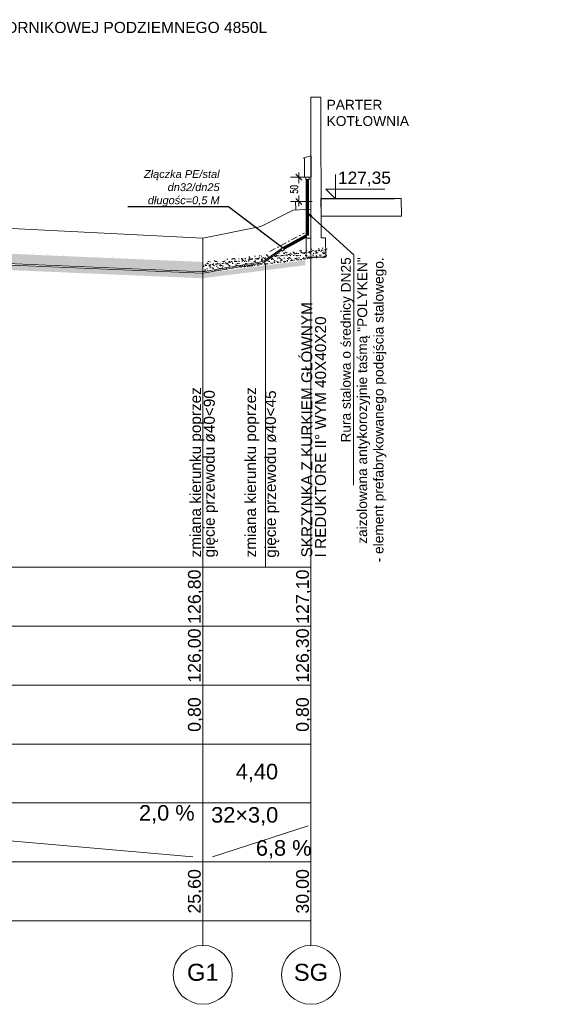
# Model space of a CAD drawing. Header units: centimetres. Extents: x 843425950 to 843478602, y 588811213 to 588851397.
# Tile 2 of 89: x 843433082 to 843434196, y 588811906 to 588813911. Entities that reach past the tile are written whole.
import ezdxf
from ezdxf import colors
from ezdxf.entities.mleader import LeaderData, LeaderLine
from ezdxf.lldxf.tags import DXFTag
from ezdxf.math import Vec2, Vec3

# ---------------------------------------------------------------- set-up
doc = ezdxf.new("R2010")
doc.units = ezdxf.units.CM
doc.header["$MEASUREMENT"] = 0
doc.linetypes.add('ACAD_ISO10W100', pattern=[18, 12, -3, 0, -3])
doc.linetypes.add('STRICHPUNKT', pattern=[1, 0.5, -0.25, 0, -0.25])
doc.layers.get('0').update_dxf_attribs({"lineweight": 5})
for name, color, linetype, lineweight in [('Gaz osie', 42, 'STRICHPUNKT', 15), ('IS_lpg_proj_opis', 7, 'Continuous', 5), ('IS_Sieci_na_profilu_GAZ', 30, 'SOLID', 18), ('IS_Tabelka_profilu', 7, 'SOLID', 5), ('IS_Tabelka_profilu_-_opisy', 7, 'SOLID', 5), ('os', 7, 'ACAD_ISO10W100', 18), ('S_GAZ_opis', 7, 'Continuous', 13), ('S_TABELKA', 7, 'Continuous', 20), ('S_ściany', 7, 'Continuous', 13)]:
    doc.layers.add(name, color=color, linetype=linetype, lineweight=lineweight)
doc.layers.add('IS_Teren_proj', color=7, linetype='SOLID', lineweight=5, true_color=0x000000)
doc.styles.add('20', font='romans.shx', dxfattribs={"width": 0.7})
doc.styles.add('Arial-sanit', font='ariali.ttf')
doc.styles.add('GENERATED_STYLE_3', font='arial.ttf')
doc.styles.add('IS_W-K_opisy', font='romans.shx', dxfattribs={"width": 0.7, "height": 20})
doc.styles.add('ROMANS', font='romans.shx', dxfattribs={"width": 0.6})
doc.styles.get("Standard").update_dxf_attribs({"font": 'ARIAL.TTF'})
tags = doc.linetypes.add('SOLID', pattern=[10, 10, 0]).pattern_tags.tags
tags[6:7] = [DXFTag(74, 4), DXFTag(75, 0), DXFTag(340, '0'), DXFTag(46, 0.0), DXFTag(50, 0.0), DXFTag(44, 0.0), DXFTag(45, 0.0)]
tags[4:5] = [DXFTag(74, 4), DXFTag(75, 0), DXFTag(340, '0'), DXFTag(46, 0.0), DXFTag(50, 0.0), DXFTag(44, 0.0), DXFTag(45, 0.0)]
doc.dimstyles.new('1-100', dxfattribs={"dimscale": 0, "dimtxt": 15, "dimasz": 5, "dimexe": 3, "dimexo": 7, "dimgap": 2, "dimtad": 1, "dimdec": 0, "dimrnd": 0.5, "dimzin": 9, "dimdsep": 46, "dimtxsty": '20', "dimblk1": 'new', "dimblk2": 'new', "dimsah": 1, "dimcen": 5, "dimdle": 20, "dimse1": 1, "dimse2": 1, "dimclrd": 256, "dimclre": 3, "dimclrt": 256, "dimadec": 0, "dimazin": 0, "dimtfac": 15, "dimtdec": 0, "dimtix": 1, "dimtmove": 1, "dimatfit": 3, "dimldrblk": 'new', "dimfxl": 1, "dimtfill": 1, "dimtolj": 1, "dimtzin": 5, "dimlwd": -1, "dimarcsym": 0})
pattern_1 = [(50, (843417799.744, 588812536.7316), (7.1726018, -0.6275213), [0.75, -8.25]), (355, (843417799.744, 588812536.7316), (-1.3875133, 7.5219213), [0.6, -6.6]), (100.4514, (843417800.3415, 588812536.679), (5.7850938, 6.8943954), [0.637402, -7.011421]), (46.1842, (843417799.744, 588812538.732), (10.6724105, -1.65519), [1.125, -12.375]), (96.6356, (843417800.633, 588812538.594), (9.346627, 9.741179), [0.956103, -10.51713]), (351.1842, (843417799.744, 588812538.732), (9.3466195, 9.741186), [0.9, -9.9]), (21, (843417800.744, 588812538.2316), (5.9690705, -4.026189), [0.75, -8.25]), (326, (843417800.744, 588812538.2316), (2.4331533, 7.2515005), [0.6, -6.6]), (71.4514, (843417801.241, 588812537.896), (8.4022263, 3.225305), [0.637402, -7.011421]), (37.5, (843417799.7437, 588812536.7316), (0.12159855, 3.32893854), [0, -6.52, 0, -6.7, 0, -6.625]), (7.5, (843417799.7437, 588812536.7316), (2.6306954, 3.9441171), [0, -3.82, 0, -6.37, 0, -2.525]), (327.5, (843417797.5137, 588812536.7316), (5.33822436, -0.2255487), [0, -2.5, 0, -7.8, 0, -10.35]), (317.5, (843417796.5137, 588812536.7316), (5.8318617, 1.0010498), [0, -3.25, 0, -5.18, 0, -7.35])]
pattern_2 = [(37.5, (843424338.4866, 588806254.366), (-0.314967, 9.634119), [0, -7.6, 0, -8.5, 0, -8.125]), (7.5, (843424338.487, 588806254.366), (8.848884, 14.11073), [0, -4.1, 0, -6.85, 0, -2.625]), (327.5, (843424332.337, 588806254.366), (15.5707093, 0.028295), [0, -2.5, 0, -9, 0, -11.75]), (317.5, (843424332.337, 588806254.366), (15.030633, 4.388378), [0, -1.25, 0, -5.9, 0, -6.75])]

# ---------------------------------------------------------------- blocks, each defined once
blk = doc.blocks.new('_Oblique')
at = {"color": 0, "linetype": 'ByBlock', "lineweight": -2}
blk.add_line((-0.5, -0.5), (0.5, 0.5), dxfattribs=at)
blk = doc.blocks.new('My oblique')
at = {"xscale": 2.5, "yscale": 2.5, "zscale": 2.5, "rotation": 180}
blk.add_blockref('_Oblique', (139.09, 225.96), dxfattribs=at)
blk = doc.blocks.new('new')
at = {"ltscale": 0.1}
for p, q in [((-1.87, 0), (1.87, 0)), ((0, -3.39), (0, 3.39))]:
    blk.add_line(p, q, dxfattribs=at)
blk.add_blockref('My oblique', (-139.09, -225.96), dxfattribs=at)
blk = doc.blocks.new('*D1386')
blk.add_line((843433649.6, 588813585.3), (843433649.6, 588813545.7))
at = {"layer": 'Defpoints', "color": 0}
for p in [(843433663.8, 588813590.3), (843433649.6, 588813540.7), (843433676.4, 588813540.7)]:
    blk.add_point(p, dxfattribs=at)
at = {"linetype": 'ByBlock', "xscale": 5, "yscale": 5, "zscale": 5}
for p, rotation in [((843433649.6, 588813590.3), 90), ((843433649.6, 588813540.7), 270)]:
    blk.add_blockref('new', p, dxfattribs=dict(at, rotation=rotation))
at = {"insert": (843433640.1, 588813565.5), "char_height": 15, "attachment_point": 5, "rotation": 90, "style": 'ROMANS', "bg_fill": 3, "box_fill_scale": 1.25, "bg_fill_color": 256, "bg_fill_true_color": 13158600, "bg_fill_transparency": 0}
blk.add_mtext('\\A1;50', dxfattribs=at)
blk = doc.blocks.new('_ARCHTICK')
at = {"color": 0, "linetype": 'ByBlock', "ltscale": 0.6, "const_width": 0.15}
blk.add_lwpolyline([(-0.5, -0.5), (0.5, 0.5)], dxfattribs=at)
blk = doc.blocks.new('_None')
blk = doc.blocks.new('_Closed')
at = {"color": 0, "linetype": 'ByBlock', "lineweight": -2}
for p, q in [((-1, 0.17), (0, 0)), ((-1, 0.17), (-1, -0.17)), ((0, 0), (-1, -0.17)), ((0, 0), (-1, 0))]:
    blk.add_line(p, q, dxfattribs=at)

msp = doc.modelspace()

# ---------------------------------------------------------------- hatches: boundary and pattern name
at = {"layer": 'IS_Tabelka_profilu'}
h = msp.add_hatch(dxfattribs=at)
h.set_pattern_fill('AR-SAND', color=256, scale=5, style=0)
h.set_pattern_definition(pattern_2)
h.paths.add_polyline_path([(843432274.15854, 588813447.56998), (843432274.15854, 588813467.56998), (843433454.15854, 588813417.56998), (843433454.15854, 588813397.56998)])
h = msp.add_hatch(dxfattribs=at)
h.set_pattern_fill('AR-CONC', color=256, style=0)
h.set_pattern_definition(pattern_1)
h.paths.add_polyline_path([(843432274.15854, 588813444.36998), (843432274.15854, 588813434.36998), (843433454.15854, 588813384.36998), (843433454.15854, 588813394.36998)])
h = msp.add_hatch(dxfattribs=at)
h.set_pattern_fill('AR-SAND', color=256, scale=5, style=0)
h.set_pattern_definition(pattern_2)
h.paths.add_polyline_path([(843433454.15854, 588813397.56998), (843433454.15854, 588813417.56998), (843433706.65854, 588813447.56998), (843433706.65854, 588813427.56998)])
h = msp.add_hatch(dxfattribs=at)
h.set_pattern_fill('AR-CONC', color=256, style=0)
h.set_pattern_definition(pattern_1)
h.paths.add_polyline_path([(843433454.15854, 588813394.36998), (843433454.15854, 588813384.36998), (843433662.7619, 588813411.02368), (843433662.7619, 588813421.02368)])

# ---------------------------------------------------------------- linework, layer by layer
for q in [(843433572.20859, 588813489.88108), (843433674.15854, 588813524.79729)]:
    msp.add_line((843433637.88629, 588813522.87706), q)
for points in [[(843433674.15854, 588813752.87944), (843433674.15854, 588813466.13642), (843433664.15854, 588813466.13642), (843433664.15854, 588813427.19773), (843433704.15854, 588813427.19773), (843433703.71325, 588813466.87644), (843433694.64869, 588813466.87644), (843433694.15854, 588813752.87944), (843433674.15854, 588813752.87944)], [(843433724.15854, 588813595.96998), (843433724.15854, 588813545.96998), (843433704.15854, 588813565.96998), (843433824.15854, 588813565.96998)], [(843433694.15854, 588813545.96998), (843433844.15854, 588813545.96998)]]:
    msp.add_lwpolyline(points)
for points in [[(843433694.15854, 588813546.7771), (843433857.41623, 588813546.7771), (843433858.34384, 588813510.79914), (843433695.08614, 588813510.79914)], [(843433612.53473, 588813443.94482), (843433617.04854, 588813447.29755), (843433620.06896, 588813443.23112), (843433615.55516, 588813439.87839)]]:
    msp.add_lwpolyline(points, close=True)
at = {"layer": 'Gaz osie', "linetype": 'STRICHPUNKT', "ltscale": 25}
msp.add_line((843433590.53381, 588813439.18126), (843433660.76342, 588813476.48929), dxfattribs=at)
at = {"layer": 'Gaz osie', "linetype": 'STRICHPUNKT', "ltscale": 25, "const_width": 0.01}
for points in [[(843432334.32554, 588813470.12998), (843433454.70554, 588813418.09398)], [(843433591.27371, 588813439.29185), (843433454.15854, 588813418.79787)]]:
    msp.add_lwpolyline(points, dxfattribs=at)
at = {"layer": 'IS_Sieci_na_profilu_GAZ', "color": 31, "lineweight": 70}
msp.add_line((843433665.40372, 588813471.11267), (843433619.07501, 588813445.75676), dxfattribs=at)
at = {"layer": 'IS_Sieci_na_profilu_GAZ'}
for points in [[(843433674.2752, 588813633.42998), (843433674.2752, 588813589.99296), (843433661.25305, 588813590.81257), (843433661.23104, 588813628.11186), (843433659.96104, 588813628.11186), (843433659.74655, 588813629.85822), (843433674.2752, 588813633.42998)], [(843432274.15854, 588813447.41998), (843433454.15854, 588813397.41998)], [(843432274.15854, 588813444.51998), (843433454.15854, 588813394.51998)]]:
    msp.add_lwpolyline(points, dxfattribs=at)
msp.add_lwpolyline([(843433663.82387, 588813590.29697), (843433670.78221, 588813590.4838), (843433670.78221, 588813585.40217), (843433663.82387, 588813585.40217)], close=True, dxfattribs=at)
for points in [[(843433454.15854, 588813397.41998), (843433565.53224, 588813416.39765, 0.1408768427), (843433582.28093, 588813422.32819), (843433612.97674, 588813443.34974)], [(843433454.15854, 588813394.51998), (843433566.26787, 588813413.66512, 0.1500666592), (843433582.85256, 588813419.66963), (843433614.51829, 588813441.27434)]]:
    msp.add_lwpolyline(points, format="xyb", dxfattribs=at)
at = {"layer": 'IS_Tabelka_profilu'}
for p, q in [((843433674.15854, 588813495.96998), (843433674.15854, 588812075.96998)), ((843433454.15854, 588813465.96998), (843433454.15854, 588812075.96998)), ((843431421.76474, 588812795.96998), (843433674.15854, 588812795.96998)), ((843431421.76474, 588812675.96998), (843433674.15854, 588812675.96998)), ((843431421.76474, 588812555.96998), (843433674.15854, 588812555.96998)), ((843431421.76474, 588812435.96998), (843433674.15854, 588812435.96998)), ((843431421.76474, 588812315.96998), (843433674.15854, 588812315.96998)), ((843431421.76474, 588812195.96998), (843433674.15854, 588812195.96998)), ((843433674.15854, 588812075.96998), (843431421.76474, 588812075.96998))]:
    msp.add_line(p, q, dxfattribs=at)
at = {"layer": 'IS_Tabelka_profilu_-_opisy'}
for points in [[(843432294.15854, 588812305.96998), (843433434.15854, 588812205.96998)], [(843433474.15854, 588812205.96998), (843433668.13015, 588812269.29475)], [(843433454.15854, 588812025.96998), (843433454.15854, 588812075.96998)], [(843433674.15854, 588812025.96998), (843433674.15854, 588812075.96998)]]:
    msp.add_lwpolyline(points, dxfattribs=at)
for centre in [(843433454.15854, 588811965.96998), (843433674.15854, 588811965.96998)]:
    msp.add_ellipse(centre, major_axis=(60, 0), ratio=1, dxfattribs=at)
at = {"layer": 'IS_Teren_proj'}
for points in [[(843432274.15854, 588813525.96998), (843433454.15854, 588813465.96998)], [(843433454.15854, 588813465.96998), (843433572.20859, 588813489.88108)]]:
    msp.add_lwpolyline(points, dxfattribs=at)
at = {"layer": 'S_ściany'}
msp.add_line((843433581.60477, 588813414.61869), (843433581.60477, 588812795.96998), dxfattribs=at)

# ---------------------------------------------------------------- texts
at = {"insert": (843433729.15854, 588813571.72998), "char_height": 25.2, "attachment_point": 7}
msp.add_mtext('{\\fArial|b0|i0|c0|p0;127,35}', dxfattribs=at)
at = {"layer": 'IS_Tabelka_profilu_-_opisy', "rotation": 90}
for s, insert, char_height, attachment_point in [('\\fArial|b0|i0;SKRZYNKA Z KURKIEM GŁÓWNYM', (843433677.15854, 588812815.96998), 22.32, 7), ('\\fArial|b0|i0;I REDUKTORE II° WYM 40X40X20', (843433705.15854, 588812815.96998), 22.32, 7), ('\\fArial|b0|i0;zmiana kierunku poprzez  ', (843433457.15854, 588812815.96998), 22.32, 7), ('\\fArial|b0|i0;gięcie przewodu ø40<90', (843433485.15854, 588812815.96998), 22.32, 7), ('\\fArial|b0|i0;zmiana kierunku poprzez  ', (843433569.12689, 588812815.96998), 22.32, 7), ('{\\fArial|b0|i0|c0|p0;gięcie przewodu ø40<45}', (843433609.68409, 588812815.44676), 22.32, 7), ('{\\fArial|b0|i0|c0|p0;126,80}', (843433454.67854, 588812735.96998), 25.92, 8), ('{\\fArial|b0|i0|c0|p0;127,10}', (843433674.67854, 588812735.96998), 25.92, 8), ('\\fArial|b0|i0;126,00', (843433454.67854, 588812615.96998), 25.92, 8), ('\\fArial|b0|i0;126,30', (843433674.67854, 588812615.96998), 25.92, 8), ('{\\fArial|b0|i0|c0|p0;0,80}', (843433454.67854, 588812495.96998), 25.92, 8), ('{\\fArial|b0|i0|c0|p0;0,80}', (843433674.67854, 588812495.96998), 25.92, 8), ('{\\fArial|b0|i0|c0|p0;25,60}', (843433454.67854, 588812135.96998), 25.92, 8), ('{\\fArial|b0|i0|c0|p0;30,00}', (843433674.67854, 588812135.96998), 25.92, 8)]:
    msp.add_mtext(s, dxfattribs=dict(at, insert=insert, char_height=char_height, attachment_point=attachment_point))
at = {"layer": 'IS_Tabelka_profilu_-_opisy'}
for s, insert, char_height, attachment_point in [('\\fArial|b0|i0;4,40', (843433564.15854, 588812358.16998), 31.68, 8), ('{\\fArial|b0|i0|c0|p0;2,0 %}', (843433437.49187, 588812311.64998), 31.68, 3), ('\\fArial|b0|i0;32×3,0', (843433471.05369, 588812270.01168), 31.68, 7), ('\\fArial|b0|i0;6,8 %', (843433675.23239, 588812240.20782), 31.68, 3), ('\\fArial|b0|i0;G1', (843433454.15854, 588811988.42998), 34.56, 2), ('\\fArial|b0|i0;SG', (843433674.15854, 588811988.42998), 34.56, 2)]:
    msp.add_mtext(s, dxfattribs=dict(at, insert=insert, char_height=char_height, attachment_point=attachment_point))
at = {"layer": 'os', "ltscale": 0.5, "transparency": 33554679, "insert": (843433706.00289, 588813747.83482), "char_height": 20, "attachment_point": 1}
msp.add_mtext_dynamic_manual_height_columns('\\A1;PARTER\\PKOTŁOWNIA', width=423.0904945, gutter_width=12.5, heights=[0], dxfattribs=at)
at = {"layer": 'S_TABELKA', "insert": (843432272.68018, 588813906.36344), "char_height": 22.5721959, "width": 1394.4301105, "attachment_point": 1, "line_spacing_factor": 1.189658, "style": 'GENERATED_STYLE_3'}
msp.add_mtext('\\A1;PROFIL PODŁUŻNY PRZYŁACZA  GAZU LPG DO ZBIORNIKOWEJ PODZIEMNEGO 4850L', dxfattribs=at)

# ---------------------------------------------------------------- leaders
at = {"layer": 'IS_lpg_proj_opis'}
ml = msp.add_multileader_mtext('Standard', dxfattribs=at)
ml.set_content('{\\W1;\\fArial CE|b0|i0|c238|p34;Rura stalowa o średnicy DN25 \\Pzaizolowana antykorozyjnie taśmą "POLYKEN" \\P- element prefabrykowanego podejścia stalowego.}', color=256, style='IS_W-K_opisy')
ml.set_leader_properties(color=256, linetype='ByLayer', lineweight=-1)
ml.set_arrow_properties(name='CLOSED')
ml.build(insert=Vec2(0, 0))
ml.multileader.update_dxf_attribs({"text_left_attachment_type": 6, "text_right_attachment_type": 6, "dogleg_length": 1.41771, "arrow_head_size": 8.86069})
ctx = ml.context
ctx.base_point, ctx.char_height, ctx.arrow_head_size, ctx.landing_gap_size, ctx.plane_origin, ctx.plane_x_axis, ctx.plane_y_axis = Vec3(843433760.9421, 588812805.64038), 20, 8.86069, 3.54427, Vec3(843433377.38155, 588813557.16505), Vec3(0.0003677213, 0.9999999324), Vec3(-0.9999999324, 0.0003677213)
ctx.left_attachment, ctx.right_attachment, ctx.text_align_type, ctx.attachment_type = 6, 6, 2, 2
notes = []
notes.append((ctx, [(1, (1, 1, 0), (843433761.17246, 588813432.08657), (-0.0003677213, -0.9999999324), 1.41771, [(0, [(843433668.45338, 588813516.43669)], 256, [])])]))
ctx.mtext.insert, ctx.mtext.text_direction, ctx.mtext.rotation, ctx.mtext.alignment, ctx.mtext.flow_direction = Vec3(843433735.18155, 588813427.13414), Vec3(0.0003677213, 0.9999999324), 1.5704286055, 3, 5
at = {"layer": 'S_GAZ_opis'}
ml = msp.add_multileader_mtext('Standard', dxfattribs=at)
ml.set_content('Złączka PE/stal \\Pdn32/dn25\\Pdługośc=0,5 M', color=256, style='Arial-sanit')
ml.set_leader_properties()
ml.set_arrow_properties(name='NONE')
ml.build(insert=Vec2(0, 0))
ml.multileader.update_dxf_attribs({"text_left_attachment_type": 5, "text_right_attachment_type": 5, "text_top_attachment_type": 10, "dogleg_length": 0.08, "arrow_head_size": 1080, "scale": 0.09})
ctx = ml.context
ctx.base_point, ctx.scale, ctx.char_height, ctx.arrow_head_size, ctx.landing_gap_size, ctx.plane_origin = Vec3(843433315.84787, 588813529.97794), 0.09, 16, 1080, 18, Vec3(843433162.27893, 588813622.73186)
ctx.left_attachment, ctx.right_attachment, ctx.bottom_attachment, ctx.text_align_type = 5, 5, 10, 2
notes.append((ctx, [(1, (1, 1, 0), (843433506.27799, 588813529.97794), (-1, 0), 0.0072, [(0, [(843433616.51666, 588813446.19136)], 0, [])])]))
ctx.mtext.insert, ctx.mtext.alignment, ctx.mtext.flow_direction = Vec3(843433488.27079, 588813604.56093), 3, 5
for ctx, leaders in notes:
    for number, flags, end, landing, length, lines in leaders:
        leader = LeaderData()
        leader.index, (leader.has_last_leader_line, leader.has_dogleg_vector, leader.attachment_direction) = number, flags
        leader.last_leader_point, leader.dogleg_vector, leader.dogleg_length = Vec3(end), Vec3(landing), length
        for number, points, colour, breaks in lines:
            line = LeaderLine()
            line.index, line.vertices, line.color, line.breaks = number, Vec3.list(points), colors.encode_raw_color(colour), breaks
            leader.lines.append(line)
        ctx.leaders.append(leader)

# ---------------------------------------------------------------- next in the draw order: dimensions: what is measured, and where the dimension line sits
dim = msp.add_linear_dim(base=(843433649.59386, 588813540.68118), p1=(843433663.82387, 588813590.29697), p2=(843433676.41061, 588813540.68118), angle=90, dimstyle='1-100', override={"dimscale": 1, "dimdec": 0, "dimtxsty": 'ROMANS', "dimldrblk": 'ARCHTICK'})
dim.commit()
dim.dimension.update_dxf_attribs({"geometry": '*D1386', "text_midpoint": (843433640.09386, 588813565.48907)})

# ---------------------------------------------------------------- next in the draw order: linework, layer by layer
for p, q in [((843433676.41061, 588813540.68118), (843433642.61452, 588813540.57108)), ((843433642.61452, 588813540.57108), (843433643.15854, 588813523.46998))]:
    msp.add_line(p, q)
at = {"layer": 'IS_Sieci_na_profilu_GAZ', "color": 31}
msp.add_line((843433666.64341, 588813517.93667), (843433666.0542, 588813585.40217), dxfattribs=at)
at = {"layer": 'IS_Sieci_na_profilu_GAZ', "color": 31, "lineweight": 70}
msp.add_line((843433666.12108, 588813585.40217), (843433666.12108, 588813471.20856), dxfattribs=at)

doc.saveas('drawing.dxf')
